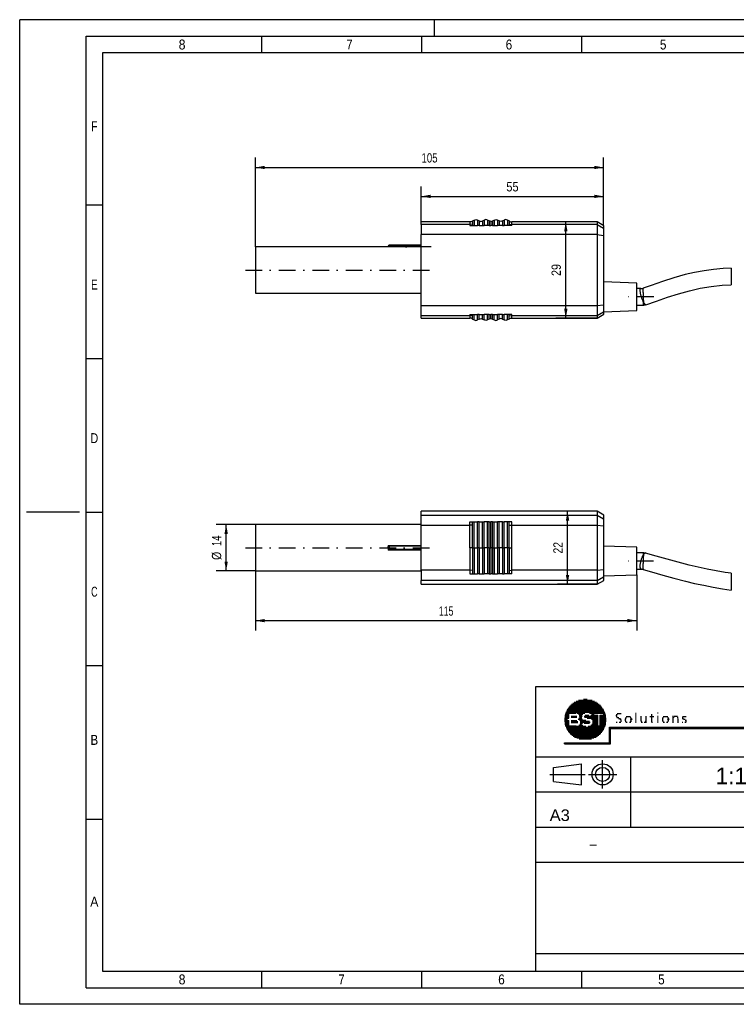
# Paper-space layout 'Blatt-1' of a CAD drawing. Header units: millimetres. Extents: x 0 to 420, y 0 to 297.
# Tile 1 of 2: x 0 to 216, y 0 to 297. Entities that reach past the tile are written whole.
import ezdxf
from ezdxf.enums import TextEntityAlignment as Align

# ---------------------------------------------------------------- set-up
doc = ezdxf.new("R2010")
doc.units = ezdxf.units.MM
doc.linetypes.add('DIVIDE', pattern=[10, 5, -2.5, 0, -2.5])
doc.layers.add('LAYER0', color=7, linetype='Continuous')
doc.styles.add('VERO0-osifont', font='osifont-2014-11-14.ttf')
doc.styles.add('VERO1-TXT', font='txt')
doc.dimstyles.new('Vero Software', dxfattribs={"dimtxt": 2.8, "dimasz": 2.835641, "dimexe": 1.25, "dimexo": 3, "dimgap": 1.5, "dimtad": 1, "dimdsep": 46, "dimtxsty": 'VERO0-osifont', "dimblk1": 'ArrowheadClosed', "dimblk2": 'ArrowheadClosed', "dimsah": 1, "dimcen": 0, "dimclrt": 7, "dimaunit": 1, "dimadec": 3, "dimazin": 2, "dimtfac": 0.8, "dimtdec": 3, "dimtmove": 0, "dimatfit": 3, "dimfxl": 1, "dimtolj": 1, "dimarcsym": 0})

# ---------------------------------------------------------------- blocks, each defined once
blk = doc.blocks.new('ArrowheadClosed')
at = {"color": 0}
blk.add_solid([(0, 0), (-1, 0.18), (-1, -0.18)], dxfattribs=at)
blk = doc.blocks.new('*D18')
at = {"layer": 'LAYER0', "color": 56, "linetype": 'Continuous'}
for p, q in [((121.05, 235.99), (121.05, 246.7)), ((176.05, 234.84), (176.05, 246.7)), ((121.05, 243.7), (176.05, 243.7))]:
    blk.add_line(p, q, dxfattribs=at)
at = {"layer": 'LAYER0', "color": 56, "linetype": 'Continuous', "extrusion": (0, 0, -1), "xscale": 2.83564090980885, "yscale": 2.83564090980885, "zscale": 2.83564090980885}
blk.add_blockref('ArrowheadClosed', (-121.05, 243.7), dxfattribs=at)
at = {"layer": 'LAYER0', "color": 56, "linetype": 'Continuous', "xscale": 2.83564090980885, "yscale": 2.83564090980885, "zscale": 2.83564090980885}
blk.add_blockref('ArrowheadClosed', (176.05, 243.7), dxfattribs=at)
at = {"layer": 'LAYER0', "color": 7, "linetype": 'Continuous', "style": 'VERO0-osifont', "width": 0.976716}
blk.add_text('55', height=2.8, dxfattribs=at).set_placement((146.71, 245.2), (150.4, 245.2), align=Align.FIT)
blk = doc.blocks.new('*D19')
at = {"layer": 'LAYER0', "color": 56, "linetype": 'Continuous'}
for p, q in [((71.05, 228.49), (71.05, 255.42)), ((176.05, 234.84), (176.05, 255.42)), ((71.05, 252.42), (176.05, 252.42))]:
    blk.add_line(p, q, dxfattribs=at)
at = {"layer": 'LAYER0', "color": 56, "linetype": 'Continuous', "extrusion": (0, 0, -1), "xscale": 2.83564090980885, "yscale": 2.83564090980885, "zscale": 2.83564090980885}
blk.add_blockref('ArrowheadClosed', (-71.05, 252.42), dxfattribs=at)
at = {"layer": 'LAYER0', "color": 56, "linetype": 'Continuous', "xscale": 2.83564090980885, "yscale": 2.83564090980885, "zscale": 2.83564090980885}
blk.add_blockref('ArrowheadClosed', (176.05, 252.42), dxfattribs=at)
at = {"layer": 'LAYER0', "color": 7, "linetype": 'Continuous', "style": 'VERO0-osifont', "width": 0.977987}
blk.add_text('105', height=2.8, dxfattribs=at).set_placement((121.13, 253.92), (125.98, 253.92), align=Align.FIT)
blk = doc.blocks.new('*D20')
at = {"layer": 'LAYER0', "color": 56, "linetype": 'Continuous'}
for p, q in [((174.05, 148.72), (162.16, 148.72)), ((165.16, 126.71), (165.16, 148.72)), ((174.05, 126.71), (162.16, 126.71))]:
    blk.add_line(p, q, dxfattribs=at)
at = {"layer": 'LAYER0', "color": 56, "linetype": 'Continuous', "xscale": 2.83564090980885, "yscale": 2.83564090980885, "zscale": 2.83564090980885, "rotation": 90}
blk.add_blockref('ArrowheadClosed', (165.16, 148.72), dxfattribs=at)
at = {"layer": 'LAYER0', "color": 56, "linetype": 'Continuous', "extrusion": (0, 0, -1), "xscale": 2.83564090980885, "yscale": 2.83564090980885, "zscale": 2.83564090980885, "rotation": 270}
blk.add_blockref('ArrowheadClosed', (-165.16, 126.71), dxfattribs=at)
at = {"layer": 'LAYER0', "color": 7, "linetype": 'Continuous', "style": 'VERO0-osifont', "width": 0.980352}
blk.add_text('22', height=2.8, rotation=90, dxfattribs=at).set_placement((163.66, 135.98), (163.66, 139.45), align=Align.FIT)
blk = doc.blocks.new('*D21')
at = {"layer": 'LAYER0', "color": 56, "linetype": 'Continuous'}
for p, q in [((71.05, 130.72), (71.05, 112.73)), ((186.05, 129.56), (186.05, 112.73)), ((71.05, 115.73), (186.05, 115.73))]:
    blk.add_line(p, q, dxfattribs=at)
at = {"layer": 'LAYER0', "color": 56, "linetype": 'Continuous', "extrusion": (0, 0, -1), "xscale": 2.83564090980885, "yscale": 2.83564090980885, "zscale": 2.83564090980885}
blk.add_blockref('ArrowheadClosed', (-71.05, 115.73), dxfattribs=at)
at = {"layer": 'LAYER0', "color": 56, "linetype": 'Continuous', "xscale": 2.83564090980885, "yscale": 2.83564090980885, "zscale": 2.83564090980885}
blk.add_blockref('ArrowheadClosed', (186.05, 115.73), dxfattribs=at)
at = {"layer": 'LAYER0', "color": 7, "linetype": 'Continuous', "style": 'VERO0-osifont', "width": 0.979099}
blk.add_text('115', height=2.8, dxfattribs=at).set_placement((126.36, 117.23), (130.75, 117.23), align=Align.FIT)
blk = doc.blocks.new('*D22')
at = {"layer": 'LAYER0', "color": 56, "linetype": 'Continuous'}
for p, q in [((71.05, 144.72), (59.24, 144.72)), ((62.24, 130.72), (62.24, 144.72)), ((71.05, 130.72), (59.24, 130.72))]:
    blk.add_line(p, q, dxfattribs=at)
at = {"layer": 'LAYER0', "color": 56, "linetype": 'Continuous', "xscale": 2.83564090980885, "yscale": 2.83564090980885, "zscale": 2.83564090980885, "rotation": 90}
blk.add_blockref('ArrowheadClosed', (62.24, 144.72), dxfattribs=at)
at = {"layer": 'LAYER0', "color": 56, "linetype": 'Continuous', "extrusion": (0, 0, -1), "xscale": 2.83564090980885, "yscale": 2.83564090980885, "zscale": 2.83564090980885, "rotation": 270}
blk.add_blockref('ArrowheadClosed', (-62.24, 130.72), dxfattribs=at)
at = {"layer": 'LAYER0', "color": 7, "linetype": 'Continuous', "style": 'VERO0-osifont'}
for s, width, p, p2 in [('14', 0.978046, (60.74, 138.23), (60.74, 141.4)), ('%%c', 0.78786, (60.74, 134.03), (60.74, 136.51))]:
    blk.add_text(s, height=2.8, rotation=90, dxfattribs=dict(at, width=width)).set_placement(p, p2, align=Align.FIT)
blk = doc.blocks.new('*D23')
at = {"layer": 'LAYER0', "color": 56, "linetype": 'Continuous'}
for p, q in [((174.05, 235.99), (161.64, 235.99)), ((164.64, 206.99), (164.64, 235.99)), ((174.05, 206.99), (161.64, 206.99))]:
    blk.add_line(p, q, dxfattribs=at)
at = {"layer": 'LAYER0', "color": 56, "linetype": 'Continuous', "xscale": 2.83564090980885, "yscale": 2.83564090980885, "zscale": 2.83564090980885, "rotation": 89.9999923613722}
blk.add_blockref('ArrowheadClosed', (164.64, 235.99), dxfattribs=at)
at = {"layer": 'LAYER0', "color": 56, "linetype": 'Continuous', "extrusion": (0, 0, -1), "xscale": 2.83564090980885, "yscale": 2.83564090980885, "zscale": 2.83564090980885, "rotation": 270.0000076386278}
blk.add_blockref('ArrowheadClosed', (-164.64, 206.99), dxfattribs=at)
at = {"layer": 'LAYER0', "color": 7, "linetype": 'Continuous', "style": 'VERO0-osifont', "width": 0.980556}
blk.add_text('29', height=2.8, rotation=90, dxfattribs=at).set_placement((163.14, 219.69), (163.14, 223.3), align=Align.FIT)
blk = doc.blocks.new('Entity set 0')
at = {"layer": 'LAYER0', "color": 252, "linetype": 'Continuous'}
for p, q in [((0, 0), (0, 297)), ((420, 297), (0, 297)), ((125, 297), (125, 292)), ((20, 292), (415, 292)), ((20, 5), (20, 292)), ((72.92, 292), (72.92, 287)), ((121.14, 292), (121.14, 287)), ((169.36, 292), (169.36, 287)), ((20, 241.13), (25, 241.13)), ((20, 194.82), (25, 194.82)), ((18, 148.5), (2, 148.5)), ((20, 148.5), (25, 148.5)), ((20, 102.18), (25, 102.18)), ((20, 55.87), (25, 55.87)), ((72.92, 10), (72.92, 5)), ((121.14, 10), (121.14, 5)), ((169.36, 10), (169.36, 5)), ((20, 5), (415, 5)), ((420, 0), (0, 0))]:
    blk.add_line(p, q, dxfattribs=at)
at = {"layer": 'LAYER0', "color": 4, "linetype": 'Continuous'}
for p, q in [((25, 287), (25, 10)), ((410, 287), (25, 287)), ((25, 10), (410, 10))]:
    blk.add_line(p, q, dxfattribs=at)
at = {"layer": 'LAYER0', "color": 7, "linetype": 'Continuous', "style": 'VERO0-osifont'}
for s, width, p, p2 in [('6', 0.975837, (146.51, 288.01), (148.48, 288.01)), ('8', 0.977037, (47.93, 288.01), (49.98, 288.01)), ('7', 0.977877, (98.47, 288.01), (100.37, 288.01)), ('5', 0.976716, (193.01, 288.01), (194.98, 288.01)), ('F', 0.980822, (21.52, 263.34), (23.48, 263.34)), ('E', 0.980822, (21.52, 215.59), (23.48, 215.59)), ('D', 0.979347, (21.33, 169.28), (23.67, 169.28)), ('C', 0.979347, (21.52, 122.96), (23.48, 122.96)), ('B', 0.977133, (21.34, 78.25), (23.66, 78.25)), ('A', 0.980459, (21.27, 29.48), (23.73, 29.48)), ('8', 0.977037, (47.93, 6.01), (49.98, 6.01)), ('7', 0.977877, (96.08, 6.01), (97.98, 6.01)), ('6', 0.975837, (144.26, 6.01), (146.23, 6.01)), ('5', 0.976716, (192.48, 6.01), (194.45, 6.01))]:
    blk.add_text(s, height=3, dxfattribs=dict(at, width=width)).set_placement(p, p2, align=Align.FIT)
blk = doc.blocks.new('Entity set 1')
at = {"layer": 'LAYER0', "color": 136, "linetype": 'Continuous'}
for p, q in [((155.6, 95.86), (410, 95.86)), ((155.6, 10), (155.6, 95.86)), ((155.6, 95.86), (410, 95.86)), ((232.98, 15.3), (232.98, 95.86)), ((243.58, 85.26), (243.58, 95.86)), ((249.94, 85.26), (249.94, 95.86)), ((271.14, 85.26), (271.14, 95.86)), ((319.9, 85.26), (319.9, 95.86)), ((347.46, 85.26), (347.46, 95.86)), ((232.98, 90.56), (410, 90.56)), ((383.5, 85.26), (383.5, 90.56)), ((232.98, 85.26), (410, 85.26)), ((322.02, 53.46), (322.02, 85.26)), ((155.6, 74.66), (322.02, 74.66)), ((184.22, 53.46), (184.22, 74.66)), ((160.9, 71.48), (169.38, 72.54)), ((160.9, 67.24), (160.9, 71.48)), ((169.38, 66.18), (169.38, 72.54)), ((175.74, 65.12), (175.74, 73.6)), ((159.84, 69.36), (170.44, 69.36)), ((171.5, 69.36), (179.98, 69.36)), ((232.98, 69.36), (322.02, 69.36)), ((160.9, 67.24), (169.38, 66.18)), ((155.6, 64.06), (410, 64.06)), ((232.98, 58.76), (322.02, 58.76)), ((155.6, 53.46), (410, 53.46)), ((155.6, 42.86), (232.98, 42.86)), ((232.98, 33.85), (410, 33.85)), ((345.34, 15.3), (345.34, 33.85)), ((367.6, 15.3), (367.6, 33.85)), ((389.86, 15.3), (389.86, 33.85)), ((232.98, 24.58), (345.34, 24.58)), ((155.6, 15.3), (410, 15.3))]:
    blk.add_line(p, q, dxfattribs=at)
at = {"layer": 'LAYER0', "color": 4, "linetype": 'Continuous'}
for p, q in [((165.3, 89.33), (175.75, 89.33)), ((165.54, 89.63), (175.52, 89.63)), ((165.78, 89.93), (175.28, 89.93)), ((166.02, 90.23), (175.05, 90.23)), ((166.37, 90.53), (174.68, 90.53)), ((166.78, 90.83), (174.28, 90.83)), ((167.18, 91.13), (173.89, 91.13)), ((167.74, 91.43), (173.3, 91.43)), ((168.5, 91.73), (172.57, 91.73)), ((169.97, 92.03), (171.11, 92.03)), ((164.25, 86.33), (165.52, 86.33)), ((164.3, 86.63), (165.52, 86.63)), ((164.34, 86.93), (165.52, 86.93)), ((164.39, 87.23), (165.52, 87.23)), ((164.43, 87.53), (165.52, 87.53)), ((164.55, 87.83), (165.52, 87.83)), ((164.68, 88.13), (176.38, 88.13)), ((164.81, 88.43), (176.25, 88.43)), ((164.94, 88.73), (176.12, 88.73)), ((165.05, 86.32), (165.52, 86.32)), ((165.05, 86.01), (165.05, 86.32)), ((165.07, 89.03), (175.98, 89.03)), ((165.52, 86.32), (165.52, 87.87)), ((165.52, 87.87), (167.63, 87.87)), ((166.25, 86.92), (168, 86.92)), ((166.25, 86.62), (168.01, 86.62)), ((167.92, 87.83), (170.34, 87.83)), ((168.49, 87.53), (169.8, 87.53)), ((168.61, 86.33), (169.49, 86.33)), ((168.69, 87.23), (169.54, 87.23)), ((168.74, 86.63), (169.43, 86.63)), ((168.75, 86.93), (169.44, 86.93)), ((168.76, 86.83), (168.76, 86.75)), ((168.76, 86.75), (169.42, 86.75)), ((168.76, 86.74), (169.42, 86.74)), ((169.42, 86.78), (169.42, 86.75)), ((170.21, 86.93), (172.03, 86.93)), ((170.28, 86.63), (174.25, 86.63)), ((170.48, 87.23), (171.57, 87.23)), ((171.09, 86.33), (174.25, 86.33)), ((171.81, 87.83), (173.1, 87.83)), ((172.09, 86.88), (172.48, 87.22)), ((172.15, 86.93), (174.25, 86.93)), ((172.41, 87.53), (173.1, 87.53)), ((172.48, 87.22), (173.1, 87.22)), ((172.49, 87.23), (172.63, 87.35)), ((172.49, 87.23), (173.1, 87.23)), ((172.49, 87.23), (173.1, 87.23)), ((173.1, 87.87), (176.14, 87.87)), ((173.1, 87.23), (173.1, 87.87)), ((173.1, 87.19), (173.1, 87.22)), ((173.1, 87.19), (174.25, 87.19)), ((174.25, 83.99), (174.25, 87.19)), ((174.98, 87.19), (176.14, 87.19)), ((174.98, 83.99), (174.98, 87.19)), ((174.98, 86.93), (176.71, 86.93)), ((174.98, 86.63), (176.75, 86.63)), ((174.98, 86.33), (176.79, 86.33)), ((176.14, 87.19), (176.14, 87.87)), ((176.14, 87.83), (176.5, 87.83)), ((176.14, 87.53), (176.63, 87.53)), ((176.14, 87.23), (176.67, 87.23)), ((164.21, 86.03), (165.05, 86.03)), ((164.21, 86.01), (165.05, 86.01)), ((164.21, 86), (165.05, 86)), ((164.24, 85.73), (165.05, 85.73)), ((164.28, 85.43), (165.52, 85.43)), ((164.31, 85.13), (165.52, 85.13)), ((164.35, 84.83), (165.52, 84.83)), ((164.38, 84.53), (165.52, 84.53)), ((164.47, 84.23), (165.52, 84.23)), ((164.59, 83.93), (170.64, 83.93)), ((164.71, 83.63), (176.35, 83.63)), ((164.83, 83.33), (176.21, 83.33)), ((165.05, 85.64), (165.05, 86)), ((165.05, 85.64), (165.52, 85.64)), ((165.52, 83.99), (165.52, 85.64)), ((165.52, 83.99), (167.77, 83.99)), ((166.25, 85.57), (167.99, 85.57)), ((166.25, 85.27), (168.24, 85.27)), ((166.25, 84.97), (168.22, 84.97)), ((168.34, 86.03), (169.67, 86.03)), ((168.56, 84.23), (169.79, 84.23)), ((168.77, 85.73), (170.65, 85.73)), ((168.83, 84.53), (169.4, 84.53)), ((168.94, 85.43), (171.78, 85.43)), ((168.95, 84.83), (169.54, 84.83)), ((168.98, 85.13), (171.96, 85.13)), ((169.3, 84.62), (169.86, 85.11)), ((170.2, 84.83), (171.83, 84.83)), ((171.37, 83.93), (176.48, 83.93)), ((172.17, 84.23), (174.25, 84.23)), ((172.36, 86.03), (174.25, 86.03)), ((172.5, 84.53), (174.25, 84.53)), ((172.64, 85.73), (174.25, 85.73)), ((172.67, 84.83), (174.25, 84.83)), ((172.72, 85.43), (174.25, 85.43)), ((172.73, 85.13), (174.25, 85.13)), ((174.25, 83.99), (174.98, 83.99)), ((174.98, 86.03), (176.83, 86.03)), ((174.98, 85.73), (176.83, 85.73)), ((174.98, 85.43), (176.79, 85.43)), ((174.98, 85.13), (176.74, 85.13)), ((174.98, 84.83), (176.7, 84.83)), ((174.98, 84.53), (176.66, 84.53)), ((174.98, 84.23), (176.61, 84.23)), ((177.77, 83.55), (219.52, 83.55)), ((177.77, 78.84), (177.77, 83.55)), ((177.77, 83.32), (221.53, 83.32)), ((178.09, 83.23), (219.52, 83.23)), ((178.09, 78.52), (178.09, 83.23)), ((219.52, 84.61), (221.64, 83.39)), ((219.52, 83.55), (219.52, 84.61)), ((219.52, 84.52), (219.68, 84.52)), ((219.52, 84.22), (220.2, 84.22)), ((219.52, 83.92), (220.72, 83.92)), ((219.52, 83.62), (221.23, 83.62)), ((219.52, 82.16), (221.64, 83.39)), ((219.52, 82.16), (219.52, 83.23)), ((164.96, 83.03), (176.08, 83.03)), ((165.14, 82.73), (175.94, 82.73)), ((165.37, 82.43), (175.7, 82.43)), ((165.59, 82.13), (175.46, 82.13)), ((165.82, 81.83), (175.22, 81.83)), ((166.09, 81.53), (174.98, 81.53)), ((166.48, 81.23), (174.59, 81.23)), ((166.87, 80.93), (174.18, 80.93)), ((167.26, 80.63), (173.77, 80.63)), ((167.94, 80.33), (173.13, 80.33)), ((177.77, 83.02), (178.09, 83.02)), ((177.77, 82.72), (178.09, 82.72)), ((177.77, 82.42), (178.09, 82.42)), ((177.77, 82.12), (178.09, 82.12)), ((177.77, 81.82), (178.09, 81.82)), ((177.77, 81.52), (178.09, 81.52)), ((177.77, 81.22), (178.09, 81.22)), ((177.77, 80.92), (178.09, 80.92)), ((177.77, 80.62), (178.09, 80.62)), ((177.77, 80.32), (178.09, 80.32)), ((219.52, 83.02), (221.01, 83.02)), ((219.52, 82.72), (220.49, 82.72)), ((219.52, 82.42), (219.97, 82.42)), ((164.2, 78.84), (177.77, 78.84)), ((164.2, 78.52), (164.2, 78.84)), ((164.2, 78.82), (178.09, 78.82)), ((164.2, 78.52), (178.09, 78.52)), ((168.65, 80.03), (172.37, 80.03)), ((177.77, 80.02), (178.09, 80.02)), ((177.77, 79.72), (178.09, 79.72)), ((177.77, 79.42), (178.09, 79.42)), ((177.77, 79.12), (178.09, 79.12))]:
    blk.add_line(p, q, dxfattribs=at)
at = {"layer": 'LAYER0', "color": 9, "linetype": 'Continuous'}
for p, q in [((179.76, 87.16), (180.06, 87.16)), ((179.81, 86.86), (180.16, 86.86)), ((179.84, 87.46), (180.18, 87.46)), ((180.05, 86.56), (180.58, 86.56)), ((180.15, 87.76), (181.3, 87.76)), ((180.52, 86.26), (181.09, 86.26)), ((182.49, 86.26), (182.79, 86.26)), ((182.59, 86.56), (182.92, 86.56)), ((182.82, 86.86), (184.14, 86.86)), ((184.04, 86.56), (184.37, 86.56)), ((184.17, 86.26), (184.48, 86.26)), ((185.63, 87.81), (185.9, 87.81)), ((185.63, 87.51), (185.9, 87.51)), ((185.63, 87.21), (185.9, 87.21)), ((185.63, 86.91), (185.9, 86.91)), ((185.63, 86.61), (185.9, 86.61)), ((185.63, 86.31), (185.9, 86.31)), ((187.2, 86.86), (187.47, 86.86)), ((187.2, 86.56), (187.47, 86.56)), ((187.2, 86.26), (187.47, 86.26)), ((188.65, 86.86), (188.92, 86.86)), ((188.65, 86.56), (188.92, 86.56)), ((188.65, 86.26), (188.92, 86.26)), ((189.96, 86.86), (191.17, 86.86)), ((190.39, 87.46), (190.66, 87.46)), ((190.39, 87.16), (190.66, 87.16)), ((190.39, 86.56), (190.66, 86.56)), ((190.39, 86.26), (190.66, 86.26)), ((192.26, 87.92), (192.53, 87.92)), ((192.26, 86.91), (192.53, 86.91)), ((192.26, 86.61), (192.53, 86.61)), ((192.26, 86.31), (192.53, 86.31)), ((193.7, 86.26), (194, 86.26)), ((193.8, 86.56), (194.13, 86.56)), ((194.03, 86.86), (195.35, 86.86)), ((195.25, 86.56), (195.58, 86.56)), ((195.38, 86.26), (195.68, 86.26)), ((196.84, 86.91), (197.09, 86.91)), ((196.84, 86.61), (197.28, 86.61)), ((196.84, 86.31), (197.15, 86.31)), ((197.29, 86.91), (198.32, 86.91)), ((198.2, 86.61), (198.51, 86.61)), ((198.29, 86.31), (198.56, 86.31)), ((199.7, 86.56), (199.97, 86.56)), ((199.75, 86.26), (200.12, 86.26)), ((199.82, 86.86), (200.94, 86.86)), ((179.78, 85.06), (180.12, 85.06)), ((180.73, 85.06), (181.23, 85.06)), ((180.97, 85.96), (181.35, 85.96)), ((181.09, 85.36), (181.4, 85.36)), ((181.14, 85.66), (181.44, 85.66)), ((182.45, 85.96), (182.75, 85.96)), ((182.47, 85.66), (182.77, 85.66)), ((182.56, 85.36), (182.88, 85.36)), ((182.74, 85.06), (183.17, 85.06)), ((183.79, 85.06), (184.22, 85.06)), ((184.08, 85.36), (184.4, 85.36)), ((184.19, 85.66), (184.49, 85.66)), ((184.2, 86.09), (184.5, 86.09)), ((184.2, 86.09), (184.21, 85.97)), ((184.21, 85.92), (184.21, 85.97)), ((184.21, 85.97), (184.51, 85.97)), ((184.21, 85.96), (184.51, 85.96)), ((184.5, 86.09), (184.51, 85.97)), ((184.51, 85.97), (184.51, 85.92)), ((185.63, 86.01), (185.9, 86.01)), ((185.63, 85.71), (185.9, 85.71)), ((185.63, 85.41), (185.9, 85.41)), ((185.63, 85.11), (185.9, 85.11)), ((187.2, 85.96), (187.47, 85.96)), ((187.2, 85.66), (187.47, 85.66)), ((187.22, 85.36), (187.51, 85.36)), ((187.34, 85.06), (187.72, 85.06)), ((188.29, 85.06), (188.59, 85.06)), ((188.56, 85.36), (188.92, 85.36)), ((188.64, 85.66), (188.92, 85.66)), ((188.65, 85.96), (188.92, 85.96)), ((188.68, 85.06), (188.93, 85.06)), ((190.39, 85.96), (190.66, 85.96)), ((190.39, 85.66), (190.66, 85.66)), ((190.39, 85.36), (190.66, 85.36)), ((190.43, 85.06), (190.76, 85.06)), ((192.26, 86.01), (192.53, 86.01)), ((192.26, 85.71), (192.53, 85.71)), ((192.26, 85.41), (192.53, 85.41)), ((192.26, 85.11), (192.53, 85.11)), ((193.66, 85.96), (193.96, 85.96)), ((193.68, 85.66), (193.98, 85.66)), ((193.77, 85.36), (194.08, 85.36)), ((193.95, 85.06), (194.38, 85.06)), ((195, 85.06), (195.42, 85.06)), ((195.29, 85.36), (195.61, 85.36)), ((195.39, 85.66), (195.7, 85.66)), ((195.41, 86.1), (195.71, 86.1)), ((195.41, 86.1), (195.42, 85.99)), ((195.42, 85.92), (195.42, 85.99)), ((195.42, 85.99), (195.72, 85.99)), ((195.42, 85.96), (195.72, 85.96)), ((195.71, 86.1), (195.72, 85.99)), ((195.72, 85.99), (195.72, 85.92)), ((196.84, 86.01), (197.11, 86.01)), ((196.84, 85.71), (197.11, 85.71)), ((196.84, 85.41), (197.11, 85.41)), ((196.84, 85.11), (197.11, 85.11)), ((198.29, 86.01), (198.57, 86.01)), ((198.29, 85.71), (198.57, 85.71)), ((198.29, 85.41), (198.57, 85.41)), ((198.29, 85.11), (198.57, 85.11)), ((199.68, 85.06), (199.87, 85.06)), ((200.09, 85.96), (200.66, 85.96)), ((200.55, 85.06), (200.96, 85.06)), ((200.62, 85.66), (201.01, 85.66)), ((200.75, 85.36), (201.05, 85.36))]:
    blk.add_line(p, q, dxfattribs=at)
at = {"layer": 'LAYER0', "color": 7, "linetype": 'Continuous'}
for radius in [3.18, 2.12]:
    blk.add_circle((175.74, 69.36), radius, dxfattribs=at)
at = {"layer": 'LAYER0', "color": 7, "linetype": 'Continuous', "style": 'VERO1-TXT'}
for s, height, width, p, p2 in [('1:1', 5, 0.968762, (209.81, 66.4), (219.26, 66.4)), ('Oberflaechenschutz', 2.5, 0.685911, (234.98, 70.71), (259.64, 70.71)), ('-', 2.5, 0.6561, (277.96, 70.82), (279.68, 70.82)), ('Gewicht', 2.5, 0.618057, (234.27, 65.96), (242.8, 65.96)), ('-', 2.5, 0.6561, (277.96, 65.52), (279.68, 65.52)), ('Bemerkung', 2.5, 0.642143, (234.35, 60.19), (247.35, 60.19)), ('-', 2.5, 0.6561, (277.96, 60.22), (279.68, 60.22)), ('A3', 3.5, 1.040486, (159.78, 55.29), (165.85, 55.29)), ('-', 2.5, 0.6561, (277.96, 54.92), (279.68, 54.92)), ('-', 3, 0.932028, (328.24, 54.8), (331.17, 54.8)), ('KLC2....  mit Kabeleingang', 5, 0.830687, (238.77, 45.67), (324.61, 45.67)), ('-', 3, 0.932028, (171.4, 46.82), (174.32, 46.82)), ('Sach-Nr.:LI', 2.5, 0.600164, (234.26, 26.02), (246.98, 26.02)), ('-', 5, 0.932028, (259.51, 26.05), (264.4, 26.05)), ('Aend.-Index', 2.5, 0.569737, (349.65, 26.55), (362.4, 26.55)), ('Status:', 2.5, 0.556421, (372.04, 26.55), (379, 26.55)), ('Blatt:', 2.5, 0.543358, (393.31, 26.55), (398.36, 26.55)), ('Sach-Nr.:RE', 2.5, 0.601086, (234.26, 16.75), (248.21, 16.75)), ('-', 5, 0.932028, (259.51, 16.78), (264.4, 16.78)), ('Vervielfaeltigung ohne vorherige schriftliche Zustimmung der Fa.BST Solutions', 2.5, 0.650044, (286.06, 11.89), (384.49, 11.89)), (' GmbH verboten', 2.5, 0.591369, (383.99, 11.99), (402.58, 11.99))]:
    blk.add_text(s, height=height, dxfattribs=dict(at, width=width)).set_placement(p, p2, align=Align.FIT)
blk = doc.blocks.new('View  0')
at = {"layer": 'LAYER0', "color": 4, "linetype": 'Continuous'}
for p, q in [((174.06, 148.72), (121.05, 148.72)), ((121.05, 147.59), (121.05, 148.72)), ((174.05, 148.72), (174.05, 147.59)), ((176.06, 147.56), (174.05, 148.72)), ((121.05, 144.53), (121.05, 147.59)), ((137.05, 137.72), (137.05, 145.58)), ((138.05, 137.72), (138.05, 145.58)), ((138.55, 137.72), (138.55, 145.58)), ((139.55, 137.72), (139.55, 145.58)), ((140.05, 137.72), (140.05, 145.58)), ((141.05, 137.72), (141.05, 145.58)), ((141.55, 137.72), (141.55, 145.58)), ((142.55, 137.72), (142.55, 145.58)), ((143.05, 137.72), (143.05, 145.58)), ((144.05, 137.72), (144.05, 145.58)), ((144.55, 137.72), (144.55, 145.58)), ((145.55, 137.72), (145.55, 145.58)), ((146.05, 137.72), (146.05, 145.58)), ((147.05, 137.72), (147.05, 145.58)), ((174.05, 147.59), (174.05, 144.53)), ((176.05, 147.57), (176.05, 146.46)), ((176.05, 146.46), (176.05, 144.28)), ((71.05, 144.72), (71.05, 130.72)), ((121.05, 144.72), (71.05, 144.72)), ((121.05, 130.91), (121.05, 144.53)), ((174.05, 144.53), (174.05, 130.91)), ((176.05, 144.28), (176.05, 131.15)), ((111.05, 138.44), (111.05, 137.93)), ((111.05, 137.9), (111.05, 137.93)), ((111.05, 137.53), (111.05, 137.9)), ((111.05, 137.5), (111.05, 137.53)), ((111.05, 137.5), (111.05, 136.99)), ((137.05, 137.72), (137.05, 129.85)), ((138.05, 137.72), (138.05, 129.85)), ((138.55, 137.72), (138.55, 129.85)), ((139.55, 137.72), (139.55, 129.85)), ((140.05, 137.72), (140.05, 129.85)), ((141.05, 137.72), (141.05, 129.85)), ((141.55, 137.72), (141.55, 129.85)), ((142.55, 137.72), (142.55, 129.85)), ((143.05, 137.72), (143.05, 129.85)), ((144.05, 137.72), (144.05, 129.85)), ((144.55, 137.72), (144.55, 129.85)), ((145.55, 137.72), (145.55, 129.85)), ((146.05, 137.72), (146.05, 129.85)), ((147.05, 137.72), (147.05, 129.85)), ((186.05, 137.86), (176.05, 138.21)), ((186.05, 133.71), (186.05, 137.86)), ((188.12, 136.21), (186.05, 136.21)), ((186.05, 129.56), (186.05, 133.71)), ((71.05, 130.72), (121.05, 130.72)), ((121.05, 130.91), (121.05, 127.85)), ((174.05, 130.91), (174.05, 127.85)), ((176.05, 131.15), (176.05, 128.97)), ((186.05, 131.21), (187.43, 131.21)), ((121.05, 126.71), (121.05, 127.85)), ((174.05, 126.71), (176.06, 127.87)), ((174.05, 127.85), (174.05, 126.71)), ((176.05, 129.21), (186.05, 129.56)), ((176.05, 128.97), (176.05, 127.87)), ((214.5, 130.02), (214.5, 124.97)), ((121.05, 126.71), (174.06, 126.71))]:
    blk.add_line(p, q, dxfattribs=at)
at = {"layer": 'LAYER0', "color": 136, "linetype": 'Continuous'}
for p, q in [((121.05, 147.59), (174.05, 147.59)), ((135.75, 144.53), (135.75, 145.58)), ((135.75, 145.58), (136.55, 145.58)), ((136.55, 144.53), (136.55, 145.58)), ((136.55, 145.58), (137.05, 145.58)), ((137.05, 145.58), (138.05, 145.58)), ((138.55, 145.58), (138.05, 145.58)), ((138.55, 145.58), (139.55, 145.58)), ((139.55, 145.58), (140.05, 145.58)), ((141.05, 145.58), (140.05, 145.58)), ((141.55, 145.58), (141.05, 145.58)), ((141.55, 145.58), (142.05, 145.58)), ((142.05, 137.72), (142.05, 145.58)), ((142.55, 145.58), (142.05, 145.58)), ((142.55, 145.58), (143.05, 145.58)), ((143.05, 145.58), (144.05, 145.58)), ((144.55, 145.58), (144.05, 145.58)), ((145.55, 145.58), (144.55, 145.58)), ((145.55, 145.58), (146.05, 145.58)), ((147.05, 145.58), (146.05, 145.58)), ((147.55, 145.58), (147.05, 145.58)), ((147.55, 144.53), (147.55, 145.58)), ((148.35, 145.58), (147.55, 145.58)), ((148.35, 144.53), (148.35, 145.58)), ((174.05, 147.59), (176.05, 146.46)), ((121.05, 144.53), (135.75, 144.53)), ((135.75, 137.72), (135.75, 144.53)), ((136.55, 144.53), (135.75, 144.53)), ((136.55, 137.72), (136.55, 144.53)), ((147.55, 137.72), (147.55, 144.53)), ((147.55, 144.53), (148.35, 144.53)), ((148.35, 137.72), (148.35, 144.53)), ((148.35, 144.53), (174.05, 144.53)), ((174.05, 144.53), (176.05, 144.28)), ((111.05, 138.44), (121.05, 138.44)), ((121.05, 136.99), (111.05, 136.99)), ((111.35, 138.2), (111.35, 138.19)), ((111.35, 138.19), (111.35, 137.24)), ((121.05, 138.19), (111.35, 138.19)), ((111.35, 137.24), (121.05, 137.24)), ((111.35, 137.24), (111.35, 137.23)), ((136.55, 137.72), (135.75, 137.72)), ((135.75, 137.72), (135.75, 130.91)), ((136.55, 137.72), (136.55, 130.9)), ((136.55, 137.72), (137.05, 137.72)), ((137.05, 137.72), (138.05, 137.72)), ((138.55, 137.72), (138.05, 137.72)), ((138.55, 137.72), (139.55, 137.72)), ((139.55, 137.72), (140.05, 137.72)), ((141.05, 137.72), (140.05, 137.72)), ((141.55, 137.72), (141.05, 137.72)), ((141.55, 137.72), (142.05, 137.72)), ((142.05, 137.72), (142.05, 129.85)), ((142.55, 137.72), (142.05, 137.72)), ((142.55, 137.72), (143.05, 137.72)), ((143.05, 137.72), (144.05, 137.72)), ((144.55, 137.72), (144.05, 137.72)), ((145.55, 137.72), (144.55, 137.72)), ((145.55, 137.72), (146.05, 137.72)), ((147.05, 137.72), (146.05, 137.72)), ((147.55, 137.72), (147.05, 137.72)), ((147.55, 137.72), (147.55, 130.9)), ((147.55, 137.72), (148.35, 137.72)), ((148.35, 130.91), (148.35, 137.72)), ((135.75, 130.91), (121.05, 130.91)), ((136.55, 130.9), (135.75, 130.91)), ((135.75, 130.91), (135.75, 129.85)), ((136.55, 130.9), (136.55, 129.85)), ((147.55, 130.9), (148.35, 130.91)), ((147.55, 130.9), (147.55, 129.85)), ((174.05, 130.91), (148.35, 130.91)), ((148.35, 129.85), (148.35, 130.91)), ((174.05, 130.91), (176.05, 131.15)), ((174.05, 127.85), (121.05, 127.85)), ((135.75, 129.85), (136.55, 129.85)), ((136.55, 129.85), (137.05, 129.85)), ((137.05, 129.85), (138.05, 129.85)), ((138.55, 129.85), (138.05, 129.85)), ((138.55, 129.85), (139.55, 129.85)), ((139.55, 129.85), (140.05, 129.85)), ((141.05, 129.85), (140.05, 129.85)), ((141.55, 129.85), (141.05, 129.85)), ((141.55, 129.85), (142.05, 129.85)), ((142.55, 129.85), (142.05, 129.85)), ((142.55, 129.85), (143.05, 129.85)), ((143.05, 129.85), (144.05, 129.85)), ((144.55, 129.85), (144.05, 129.85)), ((145.55, 129.85), (144.55, 129.85)), ((145.55, 129.85), (146.05, 129.85)), ((147.05, 129.85), (146.05, 129.85)), ((147.55, 129.85), (147.05, 129.85)), ((148.35, 129.85), (147.55, 129.85)), ((174.05, 127.85), (176.05, 128.97))]:
    blk.add_line(p, q, dxfattribs=at)
at = {"layer": 'LAYER0', "color": 100, "linetype": 'DIVIDE'}
for p, q in [((68.05, 137.72), (124.05, 137.72)), ((191.12, 133.71), (183.05, 133.71))]:
    blk.add_line(p, q, dxfattribs=at)
at = {"layer": 'LAYER0', "color": 136, "linetype": 'Continuous', "flags": 128}
for points in [[(111.05, 138.44), (111.06, 138.44), (111.1, 138.41), (111.15, 138.37), (111.2, 138.34), (111.23, 138.32), (111.25, 138.3), (111.28, 138.29), (111.3, 138.27), (111.32, 138.25), (111.33, 138.24), (111.33, 138.24), (111.34, 138.23), (111.34, 138.23), (111.35, 138.22), (111.35, 138.22), (111.35, 138.21), (111.35, 138.21), (111.35, 138.21), (111.35, 138.2)], [(111.05, 137.9), (111.06, 137.95), (111.07, 138), (111.09, 138.05), (111.12, 138.09), (111.16, 138.12), (111.2, 138.15), (111.25, 138.17), (111.3, 138.18), (111.35, 138.19)], [(111.05, 137.53), (111.06, 137.48), (111.07, 137.43), (111.09, 137.38), (111.12, 137.34), (111.16, 137.31), (111.2, 137.28), (111.25, 137.26), (111.3, 137.25), (111.35, 137.24)], [(111.35, 137.23), (111.35, 137.23), (111.35, 137.22), (111.35, 137.22), (111.35, 137.22), (111.35, 137.21), (111.35, 137.21), (111.34, 137.2), (111.33, 137.19), (111.32, 137.18), (111.31, 137.17), (111.3, 137.16), (111.29, 137.15), (111.26, 137.13), (111.23, 137.11), (111.2, 137.09), (111.17, 137.07), (111.11, 137.03), (111.06, 136.99), (111.05, 136.99)], [(111.1, 137.35), (111.14, 137.31), (111.18, 137.28), (111.22, 137.26), (111.27, 137.24), (111.32, 137.23), (111.35, 137.23)], [(111.35, 138.2), (111.3, 138.2), (111.25, 138.19), (111.2, 138.17), (111.16, 138.14), (111.12, 138.11)], [(187.43, 131.21), (187.4, 131.21), (187.34, 131.23), (187.29, 131.26), (187.24, 131.31), (187.2, 131.38), (187.16, 131.46), (187.13, 131.56), (187.11, 131.67), (187.09, 131.8), (187.08, 131.91), (187.07, 132.02), (187.07, 132.15), (187.08, 132.28), (187.08, 132.42), (187.09, 132.5), (187.1, 132.66), (187.12, 132.82), (187.15, 132.99), (187.18, 133.16), (187.21, 133.33), (187.25, 133.54), (187.31, 133.76), (187.36, 133.97), (187.43, 134.18), (187.49, 134.4), (187.57, 134.6), (187.64, 134.8), (187.72, 134.99), (187.8, 135.17), (187.88, 135.34), (187.97, 135.49), (188.05, 135.64), (188.05, 135.64)], [(188.05, 135.64), (188.05, 135.64), (188.04, 135.49), (188.03, 135.32), (188.02, 135.14), (188, 134.95), (187.99, 134.75), (187.98, 134.55), (187.97, 134.33), (187.96, 134.11), (187.95, 133.9), (187.94, 133.68), (187.94, 133.57), (187.93, 133.45), (187.93, 133.34), (187.93, 133.23), (187.92, 133.02), (187.92, 132.92), (187.91, 132.82), (187.91, 132.71), (187.91, 132.61), (187.91, 132.51), (187.91, 132.42), (187.91, 132.31), (187.91, 132.14), (187.9, 132.05), (187.9, 131.98), (187.91, 131.9), (187.91, 131.82), (187.91, 131.75), (187.91, 131.68), (187.91, 131.56), (187.91, 131.45), (187.92, 131.4), (187.92, 131.36), (187.92, 131.28), (187.93, 131.22), (187.94, 131.17), (187.95, 131.15), (187.95, 131.14)], [(188.05, 135.64), (188.05, 135.65), (188.06, 135.67), (188.06, 135.73), (188.07, 135.8), (188.07, 135.91), (188.08, 136), (188.09, 136.08), (188.1, 136.14), (188.11, 136.18), (188.12, 136.2), (188.12, 136.21)], [(188.68, 136.13), (188.66, 136.14), (188.59, 136.14), (188.53, 136.12), (188.46, 136.09), (188.39, 136.04), (188.31, 135.97), (188.23, 135.89), (188.15, 135.79), (188.11, 135.72), (188.06, 135.65), (188.05, 135.64)]]:
    blk.add_lwpolyline(points, dxfattribs=at)
at = {"layer": 'LAYER0', "color": 4, "linetype": 'Continuous', "flags": 128}
for points in [[(111.12, 138.11), (111.09, 138.07), (111.07, 138.03), (111.06, 137.98), (111.05, 137.93)], [(111.05, 137.5), (111.06, 137.45), (111.07, 137.41), (111.09, 137.36), (111.1, 137.35)], [(214.5, 130.02), (212.64, 130.3), (209.92, 130.76), (207.23, 131.28), (204.55, 131.86), (201.87, 132.49), (198.53, 133.35), (195.19, 134.26), (191.84, 135.22), (188.68, 136.13)], [(187.95, 131.14), (190.46, 130.41), (193.85, 129.45), (197.25, 128.52), (200.68, 127.64), (203.44, 126.98), (206.23, 126.38), (209.03, 125.84), (211.85, 125.36), (214.5, 124.97)]]:
    blk.add_lwpolyline(points, dxfattribs=at)
at = {"layer": 'LAYER0', "color": 4, "linetype": 'Continuous', "extrusion": (0, 0, -1)}
blk.add_arc((-188.12, 134.2), 2.01, 89.983, 106.2101, dxfattribs=at)
at = {"layer": 'LAYER0', "color": 4, "linetype": 'Continuous'}
blk.add_arc((187.43, 129.33), 1.88, 73.7884, 90.0045, dxfattribs=at)
blk = doc.blocks.new('View  1')
at = {"layer": 'LAYER0', "color": 4, "linetype": 'Continuous'}
for p, q in [((135.75, 235.99), (121.05, 235.99)), ((121.05, 235.26), (121.05, 235.99)), ((121.05, 235.26), (121.05, 232.19)), ((136.55, 236.28), (137.05, 236.57)), ((137.05, 236.57), (137.05, 234.87)), ((138.05, 236.57), (138.05, 234.87)), ((138.55, 236.28), (138.05, 236.57)), ((138.55, 236.28), (138.55, 234.87)), ((139.55, 236.28), (140.05, 236.57)), ((139.55, 236.28), (139.55, 234.87)), ((140.05, 236.57), (140.05, 234.87)), ((141.05, 236.57), (141.05, 234.87)), ((141.55, 236.28), (141.05, 236.57)), ((141.55, 236.28), (141.55, 234.87)), ((142.55, 236.28), (143.05, 236.57)), ((142.55, 236.28), (142.55, 234.87)), ((143.05, 236.57), (143.05, 234.87)), ((144.05, 236.57), (144.05, 234.87)), ((144.55, 236.28), (144.05, 236.57)), ((144.55, 236.28), (144.55, 234.87)), ((145.55, 236.28), (146.05, 236.57)), ((145.55, 236.28), (145.55, 234.87)), ((146.05, 236.57), (146.05, 234.87)), ((147.05, 236.57), (147.05, 234.87)), ((147.55, 236.28), (147.05, 236.57)), ((174.06, 235.99), (148.35, 235.99)), ((174.05, 235.99), (174.05, 235.26)), ((176.06, 234.84), (174.05, 235.99)), ((174.05, 235.26), (174.05, 232.19)), ((176.05, 234.84), (176.05, 234.13)), ((121.05, 210.79), (121.05, 232.19)), ((174.05, 232.19), (174.05, 210.79)), ((176.05, 234.13), (176.05, 231.95)), ((176.05, 231.95), (176.05, 211.04)), ((111.05, 228.56), (111.05, 228.69)), ((121.05, 228.99), (111.35, 228.99)), ((111.05, 228.49), (71.05, 228.49)), ((71.05, 228.49), (71.05, 214.49)), ((111.05, 228.49), (111.05, 228.56)), ((111.05, 228.49), (111.05, 228.45)), ((214.5, 222.06), (214.5, 217.94)), ((186.05, 217.57), (176.05, 217.92)), ((186.05, 209.26), (186.05, 217.57)), ((214.5, 217.94), (214.5, 217.06)), ((71.05, 214.49), (121.05, 214.49)), ((187.3, 215.92), (186.05, 215.92)), ((176.05, 211.04), (176.05, 208.85)), ((186.05, 210.92), (188.14, 210.92)), ((121.05, 207.73), (121.05, 210.79)), ((137.05, 206.42), (137.05, 208.12)), ((138.05, 206.42), (138.05, 208.12)), ((138.55, 206.7), (138.55, 208.12)), ((139.55, 206.7), (139.55, 208.12)), ((140.05, 206.42), (140.05, 208.12)), ((141.05, 206.42), (141.05, 208.12)), ((141.55, 206.7), (141.55, 208.12)), ((142.55, 206.7), (142.55, 208.12)), ((143.05, 206.42), (143.05, 208.12)), ((144.05, 206.42), (144.05, 208.12)), ((144.55, 206.7), (144.55, 208.12)), ((145.55, 206.7), (145.55, 208.12)), ((146.05, 206.42), (146.05, 208.12)), ((147.05, 206.42), (147.05, 208.12)), ((174.05, 210.79), (174.05, 207.73)), ((174.05, 206.99), (176.06, 208.15)), ((176.05, 208.92), (186.05, 209.26)), ((176.05, 208.85), (176.05, 208.15)), ((121.05, 206.99), (121.05, 207.73)), ((121.05, 206.99), (135.75, 206.99)), ((136.55, 206.7), (137.05, 206.42)), ((138.55, 206.7), (138.05, 206.42)), ((139.55, 206.7), (140.05, 206.42)), ((141.55, 206.7), (141.05, 206.42)), ((142.55, 206.7), (143.05, 206.42)), ((144.55, 206.7), (144.05, 206.42)), ((145.55, 206.7), (146.05, 206.42)), ((147.55, 206.7), (147.05, 206.42)), ((148.35, 206.99), (174.06, 206.99)), ((174.05, 207.73), (174.05, 206.99))]:
    blk.add_line(p, q, dxfattribs=at)
at = {"layer": 'LAYER0', "color": 136, "linetype": 'Continuous'}
for p, q in [((135.75, 235.26), (121.05, 235.26)), ((135.75, 235.99), (135.75, 235.26)), ((136.55, 235.3), (135.75, 235.26)), ((135.75, 235.26), (135.75, 234.87)), ((135.75, 234.87), (136.55, 234.87)), ((136.55, 236.28), (136.55, 235.3)), ((136.55, 235.3), (136.55, 234.87)), ((136.55, 234.87), (137.05, 234.87)), ((137.05, 234.87), (138.05, 234.87)), ((138.55, 234.87), (138.05, 234.87)), ((138.55, 234.87), (139.55, 234.87)), ((139.55, 234.87), (140.05, 234.87)), ((141.05, 234.87), (140.05, 234.87)), ((141.55, 234.87), (141.05, 234.87)), ((141.55, 234.87), (142.05, 234.87)), ((142.05, 236.16), (142.05, 234.87)), ((142.55, 234.87), (142.05, 234.87)), ((142.55, 234.87), (143.05, 234.87)), ((143.05, 234.87), (144.05, 234.87)), ((144.55, 234.87), (144.05, 234.87)), ((145.55, 234.87), (144.55, 234.87)), ((145.55, 234.87), (146.05, 234.87)), ((147.05, 234.87), (146.05, 234.87)), ((147.55, 234.87), (147.05, 234.87)), ((147.55, 236.28), (147.55, 235.3)), ((147.55, 235.3), (147.55, 234.87)), ((147.55, 235.3), (148.35, 235.26)), ((148.35, 234.87), (147.55, 234.87)), ((148.35, 235.26), (148.35, 235.99)), ((148.35, 234.87), (148.35, 235.26)), ((174.05, 235.26), (148.35, 235.26)), ((174.05, 235.26), (176.05, 234.13)), ((174.05, 232.19), (121.05, 232.19)), ((174.05, 232.19), (176.05, 231.95)), ((111.35, 228.99), (111.35, 228.66)), ((121.05, 228.45), (111.05, 228.45)), ((111.35, 228.66), (111.35, 228.62)), ((111.35, 228.66), (121.05, 228.66)), ((174.05, 210.79), (176.05, 211.04)), ((121.05, 210.79), (174.05, 210.79)), ((135.75, 208.12), (136.55, 208.12)), ((135.75, 208.12), (135.75, 207.73)), ((136.55, 208.12), (137.05, 208.12)), ((136.55, 207.69), (136.55, 208.12)), ((137.05, 208.12), (138.05, 208.12)), ((138.55, 208.12), (138.05, 208.12)), ((138.55, 208.12), (139.55, 208.12)), ((139.55, 208.12), (140.05, 208.12)), ((141.05, 208.12), (140.05, 208.12)), ((141.55, 208.12), (141.05, 208.12)), ((141.55, 208.12), (142.05, 208.12)), ((142.55, 208.12), (142.05, 208.12)), ((142.05, 206.83), (142.05, 208.12)), ((142.55, 208.12), (143.05, 208.12)), ((143.05, 208.12), (144.05, 208.12)), ((144.55, 208.12), (144.05, 208.12)), ((145.55, 208.12), (144.55, 208.12)), ((145.55, 208.12), (146.05, 208.12)), ((147.05, 208.12), (146.05, 208.12)), ((147.55, 208.12), (147.05, 208.12)), ((148.35, 208.12), (147.55, 208.12)), ((147.55, 207.69), (147.55, 208.12)), ((148.35, 207.73), (148.35, 208.12)), ((174.05, 207.73), (176.05, 208.85)), ((121.05, 207.73), (135.75, 207.73)), ((136.55, 207.69), (135.75, 207.73)), ((135.75, 207.73), (135.75, 206.99)), ((136.55, 206.7), (136.55, 207.69)), ((147.55, 207.69), (148.35, 207.73)), ((147.55, 206.7), (147.55, 207.69)), ((148.35, 207.73), (174.05, 207.73)), ((148.35, 206.99), (148.35, 207.73))]:
    blk.add_line(p, q, dxfattribs=at)
at = {"layer": 'LAYER0', "color": 100, "linetype": 'DIVIDE'}
for p, q in [((124.05, 228.49), (108.35, 228.49)), ((68.05, 221.49), (124.05, 221.49)), ((191.14, 213.42), (183.05, 213.42))]:
    blk.add_line(p, q, dxfattribs=at)
at = {"layer": 'LAYER0', "color": 4, "linetype": 'Continuous', "flags": 128}
for points in [[(136.55, 236.28), (136.34, 236.16), (136.12, 236.06), (136.05, 236.04), (135.98, 236.02), (135.9, 236.01), (135.83, 236), (135.75, 235.99)], [(147.55, 236.28), (147.77, 236.16), (147.99, 236.06), (148.06, 236.04), (148.13, 236.02), (148.21, 236.01), (148.28, 236), (148.35, 235.99)], [(214.5, 222.06), (212.08, 221.95), (209.2, 221.69), (206.33, 221.29), (203.48, 220.76), (200.66, 220.09), (197.18, 219.12), (193.74, 218.03), (190.34, 216.87), (187.93, 216.02)], [(188.81, 211.03), (191.97, 212.14), (195.29, 213.28), (198.6, 214.32), (201.89, 215.24), (205.16, 216), (208.44, 216.56), (211.74, 216.91), (214.5, 217.06)], [(136.55, 206.7), (136.34, 206.82), (136.12, 206.92), (136.05, 206.94), (135.98, 206.96), (135.9, 206.98), (135.83, 206.99), (135.75, 206.99)], [(147.55, 206.7), (147.77, 206.82), (147.99, 206.92), (148.06, 206.94), (148.13, 206.96), (148.21, 206.98), (148.28, 206.99), (148.35, 206.99)]]:
    blk.add_lwpolyline(points, dxfattribs=at)
at = {"layer": 'LAYER0', "color": 136, "linetype": 'Continuous', "flags": 128}
for points in [[(111.05, 228.56), (111.06, 228.57), (111.07, 228.59), (111.09, 228.61), (111.12, 228.62), (111.16, 228.63), (111.2, 228.64), (111.25, 228.65), (111.3, 228.65), (111.35, 228.66)], [(111.05, 228.49), (111.06, 228.51), (111.07, 228.53), (111.09, 228.56), (111.12, 228.57), (111.16, 228.59), (111.2, 228.6), (111.25, 228.61), (111.3, 228.62), (111.35, 228.62)], [(111.35, 228.62), (111.35, 228.62), (111.35, 228.61), (111.35, 228.61), (111.35, 228.6), (111.35, 228.6), (111.35, 228.59), (111.35, 228.59), (111.34, 228.58), (111.33, 228.57), (111.33, 228.56), (111.32, 228.55), (111.3, 228.53), (111.29, 228.52), (111.26, 228.51), (111.23, 228.49), (111.2, 228.48), (111.17, 228.47), (111.11, 228.46), (111.06, 228.46), (111.05, 228.45)], [(188.05, 211.83), (188.05, 211.84), (188, 211.94), (187.92, 212.11), (187.84, 212.3), (187.76, 212.49), (187.68, 212.69), (187.6, 212.89), (187.53, 213.1), (187.47, 213.3), (187.4, 213.51), (187.34, 213.72), (187.29, 213.92), (187.24, 214.12), (187.2, 214.32), (187.16, 214.5), (187.13, 214.68), (187.11, 214.86), (187.09, 215.02), (187.08, 215.14), (187.07, 215.26), (187.07, 215.37), (187.08, 215.47), (187.08, 215.56), (187.09, 215.6), (187.1, 215.68), (187.12, 215.75), (187.15, 215.81), (187.18, 215.85), (187.21, 215.89), (187.25, 215.91), (187.29, 215.92)], [(187.94, 216.03), (187.93, 216.02), (187.93, 216.02), (187.93, 216.01), (187.92, 215.97), (187.92, 215.95), (187.91, 215.92), (187.91, 215.89), (187.91, 215.85), (187.91, 215.8), (187.91, 215.76), (187.91, 215.7), (187.91, 215.58), (187.9, 215.52), (187.9, 215.46), (187.91, 215.39), (187.91, 215.32), (187.91, 215.24), (187.91, 215.16), (187.91, 215), (187.91, 214.82), (187.92, 214.73), (187.92, 214.63), (187.92, 214.44), (187.93, 214.24), (187.94, 214.03), (187.95, 213.82), (187.96, 213.61), (187.96, 213.39), (187.97, 213.18), (187.99, 212.96), (188, 212.74), (188.01, 212.54), (188.02, 212.33), (188.03, 212.13), (188.05, 211.94), (188.05, 211.84), (188.05, 211.83)], [(188.05, 211.83), (188.06, 211.82), (188.14, 211.67), (188.22, 211.54), (188.26, 211.47), (188.3, 211.41), (188.34, 211.36), (188.38, 211.3), (188.46, 211.22), (188.53, 211.14), (188.56, 211.11), (188.6, 211.09), (188.63, 211.06), (188.66, 211.05), (188.72, 211.03), (188.78, 211.02), (188.81, 211.03)], [(188.14, 210.92), (188.14, 210.92), (188.13, 210.92), (188.13, 210.93), (188.12, 210.96), (188.12, 211), (188.11, 211.07), (188.1, 211.12), (188.1, 211.18), (188.09, 211.25), (188.08, 211.37), (188.07, 211.5), (188.07, 211.6), (188.06, 211.71), (188.05, 211.82), (188.05, 211.83)]]:
    blk.add_lwpolyline(points, dxfattribs=at)
at = {"layer": 'LAYER0', "color": 4, "linetype": 'Continuous', "extrusion": (0, 0, -1)}
for centre, radius, start, end in [((-137.55, 235.67), 1.02, 60.9464, 119.1287), ((-142.03, 237.17), 1.01, 268.4921, 298.0919), ((-143.55, 235.67), 1.02, 60.9464, 119.1287), ((-145.05, 237.18), 1.02, 240.945, 299.1272), ((-188.14, 212.92), 2.01, 250.4809, 270.0138), ((-139.05, 205.8), 1.02, 60.945, 119.1272), ((-140.55, 207.31), 1.02, 240.9464, 299.1287), ((-142.08, 205.82), 1.01, 88.4921, 118.0919), ((-146.55, 207.31), 1.02, 240.9464, 299.1287)]:
    blk.add_arc(centre, radius, start, end, dxfattribs=at)
at = {"layer": 'LAYER0', "color": 4, "linetype": 'Continuous'}
for centre, radius, start, end in [((139.05, 237.18), 1.02, 240.945, 299.1272), ((140.55, 235.67), 1.02, 60.9464, 119.1287), ((142.08, 237.17), 1.01, 268.4921, 298.0919), ((146.55, 235.67), 1.02, 60.9464, 119.1287), ((111.35, 228.69), 0.3, 90, 180), ((187.29, 217.83), 1.92, 270.0039, 289.5276), ((137.55, 207.31), 1.02, 240.9464, 299.1287), ((142.03, 205.82), 1.01, 88.4921, 118.0919), ((143.55, 207.31), 1.02, 240.9464, 299.1287), ((145.05, 205.8), 1.02, 60.945, 119.1272)]:
    blk.add_arc(centre, radius, start, end, dxfattribs=at)

psp = doc.layouts.new('Blatt-1')

# ---------------------------------------------------------------- block references
at = {"layer": 'LAYER0', "color": 4, "linetype": 'Continuous'}
for name in ['Entity set 0', 'View  1', 'View  0', 'Entity set 1']:
    psp.add_blockref(name, (0, 0), dxfattribs=at)

# ---------------------------------------------------------------- dimensions: what is measured, and where the dimension line sits
at = {"layer": 'LAYER0', "color": 56, "linetype": 'Continuous'}
for base, p1, p2, picture, middle in [((106.634, 252.425), (176.054, 234.838), (71.054, 228.492), '*D19', (127.479, 253.925)), ((140.664, 243.698), (121.054, 235.992), (176.054, 234.838), '*D18', (151.897, 245.198)), ((138.544, 115.729), (71.054, 130.716), (186.054, 129.56), '*D21', (132.248, 117.229))]:
    dim = psp.add_linear_dim(base=base, p1=p1, p2=p2, dimstyle='Vero Software', override={"dimasz": 2.835641, "dimdsep": 46, "dimtxsty": 'VERO0-osifont'}, dxfattribs=at)
    dim.commit()
    dim.dimension.update_dxf_attribs({"geometry": picture, "text_midpoint": middle})
for base, p1, p2, angle, override, picture, middle in [((164.639, 220.02), (174.05, 235.994), (174.05, 206.991), 89.99999, {"dimasz": 2.835641, "dimdsep": 46, "dimtxsty": 'VERO0-osifont'}, '*D23', (163.139, 224.797)), ((165.158, 134.753), (174.048, 148.723), (174.048, 126.708), 90, {"dimasz": 2.835641, "dimdec": 0, "dimdsep": 46, "dimtxsty": 'VERO0-osifont'}, '*D20', (163.658, 140.951))]:
    dim = psp.add_linear_dim(base=base, p1=p1, p2=p2, angle=angle, dimstyle='Vero Software', override=override, dxfattribs=at)
    dim.commit()
    dim.dimension.update_dxf_attribs({"geometry": picture, "text_midpoint": middle})
dim = psp.add_linear_dim(base=(62.236, 140.473), p1=(71.054, 130.716), p2=(71.054, 144.716), angle=90, text='⌀ <>', dimstyle='Vero Software', override={"dimasz": 2.835641, "dimdsep": 46, "dimtxsty": 'VERO0-osifont'}, dxfattribs=at)
dim.commit()
dim.dimension.update_dxf_attribs({"geometry": '*D22', "text_midpoint": (60.736, 142.902)})

doc.saveas('drawing.dxf')
